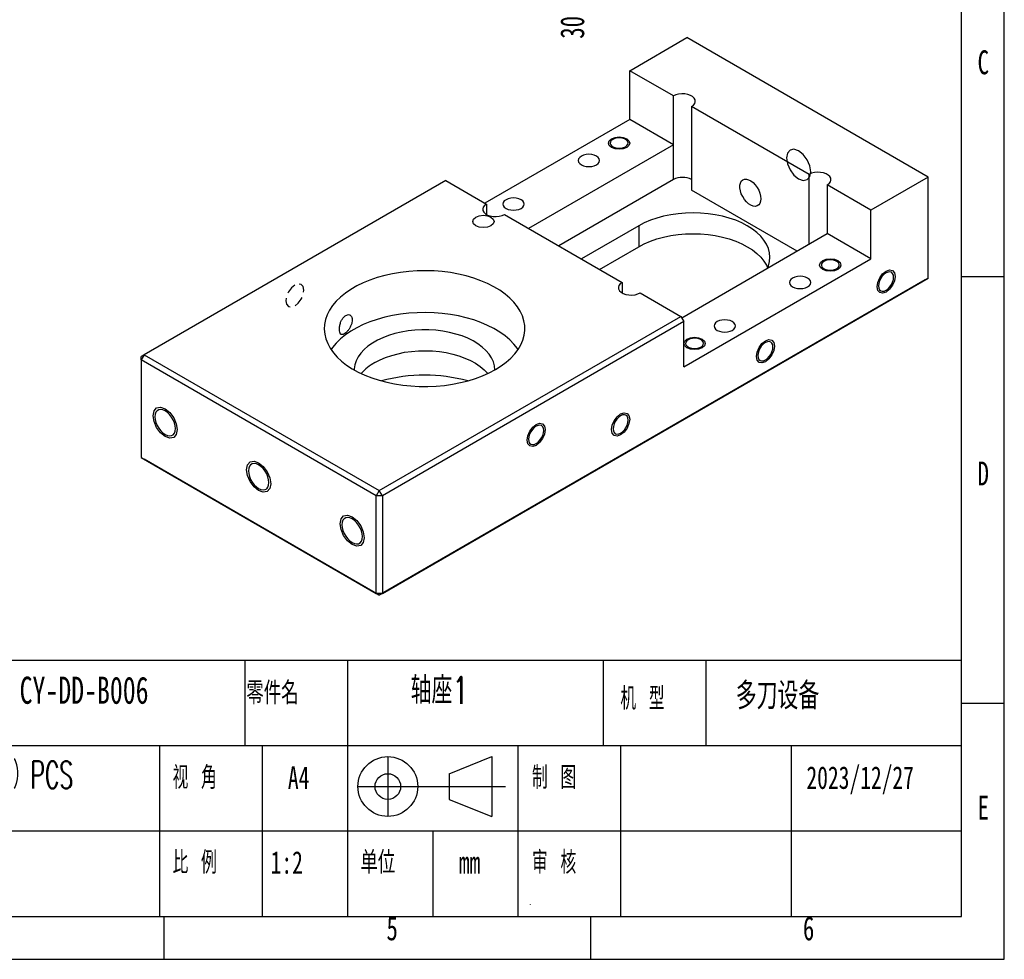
# Model space of a CAD drawing. Extents: x 0 to 297, y 0 to 210.
# Tile 5 of 6: x 182 to 297, y 0 to 110. Entities that reach past the tile are written whole.
import ezdxf

# ---------------------------------------------------------------- set-up
doc = ezdxf.new("R2010")
doc.units = 0
doc.linetypes.add('SLD-实线', pattern=[0])
doc.linetypes.add('SLD-虚线', pattern=[1.905, 1.27, -0.635])
doc.layers.get('0').update_dxf_attribs({"linetype": 'CONTINUOUS'})
doc.layers.add('图框', color=7, linetype='SLD-实线')
doc.styles.add('SLDTEXTSTYLE0', font='TXT', dxfattribs={"width": 0.7})
doc.styles.add('SLDTEXTSTYLE1', font='TXT', dxfattribs={"width": 0.633333, "bigfont": 'bigfont'})
doc.styles.add('SLDTEXTSTYLE2', font='TXT', dxfattribs={"width": 0.7, "bigfont": 'bigfont'})
doc.styles.add('SLDTEXTSTYLE3', font='TXT', dxfattribs={"width": 0.590909, "bigfont": 'bigfont'})
doc.dimstyles.new('SLDDIMSTYLE9', dxfattribs={"dimtxt": 2.8, "dimasz": 2, "dimexe": 0, "dimexo": 0.0625, "dimgap": 0.7, "dimtad": 2, "dimlfac": 2, "dimrnd": 1e-09, "dimzin": 4, "dimtxsty": 'SLDTEXTSTYLE0', "dimblk1": 'NONE', "dimblk2": 'NONE', "dimsah": 1, "dimcen": 0.09, "dimazin": 3, "dimtol": 1, "dimtp": -0.01, "dimtm": 0.02, "dimtfac": 1, "dimtofl": 0, "dimtmove": 0, "dimatfit": 3, "dimtolj": 1})

# ---------------------------------------------------------------- blocks, each defined once
blk = doc.blocks.new('_D_42')
at = {"layer": '图框'}
blk.add_line((246.51, 133.95), (246.51, 122.51), dxfattribs=at)
at = {"layer": '图框', "attachment_point": 1, "rotation": 90, "style": 'SLDTEXTSTYLE0'}
for s, insert, char_height in [('0.01', (244.25, 118.6), 1.68), ('0.02', (246.21, 118.6), 1.68), ('-', (244.25, 117.62), 1.68), ('-', (246.21, 117.62), 1.68), ('30.00', (244.95, 107.84), 2.8)]:
    blk.add_mtext(s, dxfattribs=dict(at, insert=insert, char_height=char_height))
blk = doc.blocks.new('_NONE')

msp = doc.modelspace()

# ---------------------------------------------------------------- linework, layer by layer
at = {"color": 7, "linetype": 'SLD-实线'}
for p, q in [((253.0841, 104.0902), (259.8016, 107.9682)), ((288.0859, 91.64), (259.8016, 107.9682)), ((258.2106, 101.1308), (253.0841, 104.0902)), ((253.0841, 98.3745), (253.0841, 104.0902)), ((258.2106, 95.415), (258.2106, 101.1308)), ((274.1205, 91.9462), (260.3319, 99.9061)), ((260.3319, 99.9061), (260.3319, 90.1077)), ((253.0841, 98.3745), (236.1143, 88.578)), ((258.2106, 95.415), (253.0841, 98.3745)), ((258.2106, 95.415), (241.2409, 85.6185)), ((258.2106, 91.3323), (258.2106, 95.415)), ((231.5173, 91.2318), (196.162, 70.8216)), ((231.5173, 91.2318), (236.2903, 88.4764)), ((258.2106, 91.3323), (244.777, 83.5772)), ((274.1205, 83.7812), (274.1205, 91.9462)), ((288.0859, 91.64), (281.3684, 87.7621)), ((288.0859, 79.8002), (288.0859, 91.64)), ((272.7057, 82.9644), (260.3319, 90.1077)), ((281.3684, 87.7621), (276.2418, 90.7216)), ((276.2418, 90.7216), (276.2418, 85.0058)), ((236.2903, 88.4764), (236.2903, 87.2518)), ((281.3684, 82.0463), (281.3684, 87.7621)), ((238.4116, 87.2518), (252.2002, 79.2918)), ((254.1448, 85.9236), (247.4286, 82.0464)), ((254.1448, 85.9236), (254.1448, 83.4739)), ((259.1833, 75.1581), (276.2418, 85.0058)), ((281.3684, 82.0463), (276.2418, 85.0058)), ((249.5503, 80.8216), (254.1448, 83.4739)), ((259.4481, 69.392), (281.3684, 82.0463)), ((224.0927, 42.8577), (288.0859, 79.8002)), ((288.0859, 79.8002), (287.7323, 79.596)), ((287.7323, 79.596), (223.7392, 42.6535)), ((252.2002, 79.2918), (252.2002, 78.0672)), ((254.3215, 78.0672), (259.0945, 75.3119)), ((223.7392, 54.9017), (259.0945, 75.3119)), ((259.0945, 75.3119), (259.4481, 74.6995)), ((259.4481, 74.6995), (224.0927, 54.2893)), ((259.4481, 69.392), (259.4481, 74.6995)), ((196.162, 70.8216), (195.8084, 70.2092)), ((196.162, 70.8216), (195.8084, 70.6174)), ((195.8084, 70.2092), (195.8084, 70.6174)), ((196.162, 70.8216), (223.7392, 54.9017)), ((223.3856, 54.2893), (195.8084, 70.2092)), ((195.8084, 70.2092), (195.8084, 58.7777)), ((195.8084, 58.7777), (223.3856, 42.8577)), ((195.8084, 58.7777), (196.162, 58.5735)), ((223.7392, 42.6535), (196.162, 58.5735)), ((223.7392, 54.9017), (223.3856, 54.2893)), ((224.0927, 54.2893), (223.3856, 54.2893)), ((223.3856, 42.8577), (223.3856, 54.2893)), ((224.0927, 54.2893), (223.7392, 54.9017)), ((224.0927, 54.2893), (224.0927, 42.8577)), ((224.0927, 42.8577), (223.3856, 42.8577)), ((223.3856, 42.8577), (223.7392, 42.6535)), ((224.0927, 42.8577), (223.7392, 42.6535))]:
    msp.add_line(p, q, dxfattribs=at)
at = {"color": 7, "linetype": 'SLD-实线', "flags": 128}
for points in [[(260.3319, 99.9061), (260.555, 100.0705), (260.7034, 100.2608), (260.7685, 100.4662), (260.7467, 100.6745), (260.6391, 100.8738), (260.4521, 101.0525), (260.1964, 101.2001), (259.8869, 101.3081), (259.5417, 101.3702), (259.1807, 101.3828), (258.825, 101.3452), (258.4953, 101.2595), (258.2106, 101.1308)], [(252.7305, 96.1293), (253.0015, 95.8952), (253.0967, 95.6191), (253.0015, 95.3429), (252.7305, 95.1088), (252.325, 94.9524), (251.8467, 94.8975), (251.3683, 94.9524), (250.9628, 95.1088), (250.6918, 95.3429), (250.5967, 95.6191), (250.6918, 95.8952), (250.9628, 96.1293), (251.3683, 96.2858), (251.8467, 96.3407), (252.325, 96.2858), (252.7305, 96.1293)], [(252.5891, 95.1905), (252.7682, 95.3286), (252.8727, 95.4902), (252.894, 95.6623), (252.8305, 95.8309), (252.6872, 95.9823), (252.4759, 96.1043), (252.2136, 96.187), (251.9216, 96.2237), (251.6235, 96.2114), (251.3434, 96.1511), (251.1042, 96.0477), (250.9251, 95.9096), (250.8207, 95.7479), (250.7993, 95.5758), (250.8629, 95.4072), (251.0061, 95.2558), (251.2174, 95.1338), (251.4797, 95.0511), (251.7718, 95.0145), (252.0699, 95.0268), (252.3499, 95.0871), (252.5891, 95.1905)], [(272.8831, 91.4347), (273.4243, 91.2465), (273.8831, 91.3357), (274.1896, 91.6885), (274.2973, 92.2513), (274.1896, 92.9384), (273.8831, 93.6452), (273.4243, 94.2641), (272.8831, 94.7008), (272.3419, 94.8889), (271.8831, 94.7998), (271.5765, 94.447), (271.4689, 93.8841), (271.5765, 93.197), (271.8831, 92.4903), (272.3419, 91.8714), (272.8831, 91.4347)], [(249.195, 93.0678), (249.3937, 93.2173), (249.5185, 93.3913), (249.5611, 93.5781), (249.5185, 93.7648), (249.3937, 93.9389), (249.195, 94.0883), (248.9361, 94.203), (248.6346, 94.2751), (248.3111, 94.2997), (247.9876, 94.2751), (247.6861, 94.203), (247.4272, 94.0883), (247.2286, 93.9389), (247.1037, 93.7648), (247.0611, 93.5781), (247.1037, 93.3913), (247.2286, 93.2173), (247.4272, 93.0678), (247.6861, 92.9531), (247.9876, 92.881), (248.3111, 92.8564), (248.6346, 92.881), (248.9361, 92.9531), (249.195, 93.0678)], [(268.4637, 89.0877), (268.4347, 88.7973), (268.3493, 88.5538), (268.2113, 88.3686), (268.0273, 88.2505), (267.8059, 88.205), (267.5573, 88.2341), (267.2932, 88.3366), (267.026, 88.5076), (266.7682, 88.7391), (266.5318, 89.0203), (266.3279, 89.338), (266.1659, 89.6775), (266.0536, 90.0228), (265.996, 90.3578), (265.996, 90.6668), (266.0536, 90.9353), (266.1659, 91.1509), (266.3279, 91.3034), (266.5318, 91.3857), (266.7682, 91.394), (267.026, 91.3278), (267.2932, 91.1903), (267.5573, 90.9879), (267.8059, 90.73), (268.0273, 90.4287), (268.2113, 90.0982), (268.3493, 89.7538), (268.4347, 89.4116), (268.4637, 89.0877)], [(276.2418, 90.7216), (276.4649, 90.8859), (276.6133, 91.0762), (276.6784, 91.2816), (276.6566, 91.49), (276.549, 91.6893), (276.362, 91.8679), (276.1063, 92.0155), (275.7968, 92.1235), (275.4516, 92.1856), (275.0906, 92.1982), (274.7349, 92.1606), (274.4052, 92.0749), (274.1205, 91.9462)], [(240.3562, 87.9653), (240.5548, 88.1147), (240.6797, 88.2887), (240.7223, 88.4755), (240.6797, 88.6623), (240.5548, 88.8363), (240.3562, 88.9858), (240.0973, 89.1004), (239.7958, 89.1725), (239.4723, 89.1971), (239.1488, 89.1725), (238.8473, 89.1004), (238.5884, 88.9858), (238.3898, 88.8363), (238.2649, 88.6623), (238.2223, 88.4755), (238.2649, 88.2887), (238.3898, 88.1147), (238.5884, 87.9653), (238.8473, 87.8506), (239.1488, 87.7785), (239.4723, 87.7539), (239.7958, 87.7785), (240.0973, 87.8506), (240.3562, 87.9653)], [(236.2903, 88.4764), (236.0673, 88.3121), (235.9189, 88.1217), (235.8537, 87.9164), (235.8755, 87.708), (235.9831, 87.5087), (236.1702, 87.3301), (236.4259, 87.1825), (236.7354, 87.0745), (237.0806, 87.0124), (237.4415, 86.9998), (237.7972, 87.0374), (238.127, 87.1231), (238.4116, 87.2518)], [(236.8206, 86.9447), (237.0916, 86.7106), (237.1868, 86.4345), (237.0916, 86.1583), (236.8206, 85.9242), (236.4151, 85.7678), (235.9368, 85.7129), (235.4584, 85.7678), (235.0529, 85.9242), (234.7819, 86.1583), (234.6868, 86.4345), (234.7819, 86.7106), (235.0529, 86.9447), (235.4584, 87.1012), (235.9368, 87.1561), (236.4151, 87.1012), (236.8206, 86.9447)], [(269.2247, 80.9549), (269.3358, 81.2361), (269.4654, 81.7405), (269.5087, 82.2497), (269.4654, 82.759), (269.3358, 83.2633), (269.1212, 83.7579), (268.8236, 84.238), (268.446, 84.6989), (267.9919, 85.1362), (267.4658, 85.5458), (266.8727, 85.9236), (266.2183, 86.266), (265.5088, 86.5697), (264.7513, 86.8318), (263.9529, 87.0498), (263.1213, 87.2216), (262.2645, 87.3455), (261.3909, 87.4203), (260.5087, 87.4453), (259.6266, 87.4203), (258.7529, 87.3455), (257.8962, 87.2216), (257.0646, 87.0498), (256.2661, 86.8318), (255.5086, 86.5697), (254.7992, 86.266), (254.1448, 85.9236)], [(254.1448, 83.4739), (254.7992, 83.8164), (255.5086, 84.1201), (256.2661, 84.3822), (257.0646, 84.6002), (257.8962, 84.772), (258.7529, 84.8959), (259.6266, 84.9707), (260.5087, 84.9957), (261.3909, 84.9707), (262.2645, 84.8959), (263.1213, 84.772), (263.9529, 84.6002), (264.7513, 84.3822), (265.5088, 84.1201), (266.2183, 83.8164), (266.8727, 83.4739), (267.4658, 83.0962), (267.9919, 82.6866), (268.446, 82.2493), (268.8236, 81.7884), (269.1212, 81.3083), (269.2551, 81.0249)], [(277.4793, 81.8422), (277.7502, 81.6081), (277.8454, 81.3319), (277.7502, 81.0558), (277.4793, 80.8217), (277.0738, 80.6653), (276.5954, 80.6103), (276.117, 80.6653), (275.7115, 80.8217), (275.4405, 81.0558), (275.3454, 81.3319), (275.4405, 81.6081), (275.7115, 81.8422), (276.117, 81.9986), (276.5954, 82.0535), (277.0738, 81.9986), (277.4793, 81.8422)], [(277.3379, 80.9033), (277.517, 81.0414), (277.6214, 81.2031), (277.6427, 81.3752), (277.5792, 81.5438), (277.436, 81.6952), (277.2246, 81.8172), (276.9623, 81.8999), (276.6703, 81.9365), (276.3722, 81.9242), (276.0922, 81.8639), (275.8529, 81.7605), (275.6738, 81.6224), (275.5694, 81.4608), (275.5481, 81.2887), (275.6116, 81.1201), (275.7548, 80.9687), (275.9662, 80.8467), (276.2285, 80.764), (276.5205, 80.7273), (276.8186, 80.7396), (277.0986, 80.7999), (277.3379, 80.9033)], [(237.351, 69.0867), (238.0171, 69.5049), (238.6202, 69.9538), (239.1562, 70.4302), (239.6212, 70.9309), (240.012, 71.4523), (240.3259, 71.9907), (240.5607, 72.5424), (240.7146, 73.1035), (240.7867, 73.6701), (240.7764, 74.2381), (240.6838, 74.8037), (240.5095, 75.3628), (240.2548, 75.9116), (239.9214, 76.4461), (239.5118, 76.9626), (239.0287, 77.4576), (238.4756, 77.9274), (237.8563, 78.3689), (237.1751, 78.7789), (236.437, 79.1546), (235.6469, 79.4933), (234.8106, 79.7927), (233.9338, 80.0506), (233.0226, 80.2653), (232.0836, 80.4351), (231.1232, 80.5591), (230.1482, 80.6362), (229.1655, 80.6659), (228.1819, 80.6481), (227.2044, 80.5828), (226.2397, 80.4705), (225.2947, 80.312), (224.376, 80.1084), (223.49, 79.8611), (222.643, 79.572), (221.8408, 79.2429), (221.0892, 78.8762), (220.3933, 78.4745), (219.7581, 78.0406), (219.1881, 77.5775), (218.6872, 77.0885), (218.2588, 76.577), (217.9062, 76.0467), (217.6316, 75.5011), (217.4371, 74.9443), (217.324, 74.3799), (217.2931, 73.8121), (217.3446, 73.2448), (217.4782, 72.682), (217.6928, 72.1275), (217.9871, 71.5854), (218.3589, 71.0595), (218.8057, 70.5533), (219.3243, 70.0705), (219.911, 69.6144), (220.5618, 69.1882), (221.2721, 68.795), (222.0368, 68.4375), (222.8507, 68.1182), (223.7081, 67.8393), (224.6028, 67.6028), (225.5287, 67.4104), (226.4793, 67.2634), (227.4478, 67.1628), (228.4275, 67.1093), (229.4115, 67.1034), (230.393, 67.145), (231.3649, 67.2338), (232.3206, 67.3693), (233.2533, 67.5505), (234.1564, 67.7762), (235.0237, 68.0446), (235.849, 68.354), (236.6266, 68.7022), (237.351, 69.0867)], [(273.9437, 78.7807), (274.1424, 78.9301), (274.2673, 79.1041), (274.3099, 79.2909), (274.2673, 79.4777), (274.1424, 79.6517), (273.9437, 79.8012), (273.6849, 79.9158), (273.3834, 79.9879), (273.0599, 80.0125), (272.7363, 79.9879), (272.4349, 79.9158), (272.176, 79.8012), (271.9773, 79.6517), (271.8525, 79.4777), (271.8099, 79.2909), (271.8525, 79.1041), (271.9773, 78.9301), (272.176, 78.7807), (272.4349, 78.666), (272.7363, 78.5939), (273.0599, 78.5693), (273.3834, 78.5939), (273.6849, 78.666), (273.9437, 78.7807)], [(283.1361, 78.1676), (282.7302, 78.0265), (282.3861, 78.0933), (282.1562, 78.358), (282.0755, 78.7801), (282.1562, 79.2954), (282.3861, 79.8255), (282.7302, 80.2896), (283.1361, 80.6172), (283.542, 80.7583), (283.8861, 80.6914), (284.1161, 80.4268), (284.1968, 80.0047), (284.1161, 79.4894), (283.8861, 78.9593), (283.542, 78.4951), (283.1361, 78.1676)], [(283.1361, 78.3717), (283.3649, 78.5385), (283.5781, 78.7636), (283.7611, 79.0314), (283.9016, 79.3239), (283.9899, 79.6211), (284.02, 79.9026), (283.9899, 80.1494), (283.9016, 80.3446), (283.7611, 80.4749), (283.5781, 80.5314), (283.3649, 80.5103), (283.1361, 80.413), (282.9074, 80.2462), (282.6942, 80.0212), (282.5111, 79.7533), (282.3707, 79.4608), (282.2824, 79.1637), (282.2523, 78.8821), (282.2824, 78.6353), (282.3707, 78.4401), (282.5111, 78.3098), (282.6942, 78.2533), (282.9074, 78.2744), (283.1361, 78.3717)], [(252.2002, 79.2918), (251.9772, 79.1275), (251.8288, 78.9372), (251.7636, 78.7318), (251.7854, 78.5234), (251.893, 78.3241), (252.0801, 78.1455), (252.3358, 77.9979), (252.6453, 77.8899), (252.9905, 77.8278), (253.3514, 77.8152), (253.7071, 77.8528), (254.0369, 77.9385), (254.3215, 78.0672)], [(239.9995, 71.4335), (239.9214, 71.5468), (239.5118, 72.0634), (239.0287, 72.5583), (238.4756, 73.0282), (237.8563, 73.4697), (237.1751, 73.8797), (236.437, 74.2554), (235.6469, 74.5941), (234.8106, 74.8935), (233.9338, 75.1514), (233.0226, 75.366), (232.0836, 75.5359), (231.1232, 75.6598), (230.1482, 75.7369), (229.1655, 75.7667), (228.1819, 75.7488), (227.2044, 75.6835), (226.2397, 75.5712), (225.2947, 75.4127), (224.376, 75.2091), (223.49, 74.9619), (222.643, 74.6727), (221.8408, 74.3436), (221.0892, 73.9769), (220.3933, 73.5752), (219.7581, 73.1413), (219.1881, 72.6783), (218.6872, 72.1893), (218.2588, 71.6778), (218.0854, 71.4335)], [(265.1049, 73.6781), (265.3036, 73.8276), (265.4284, 74.0016), (265.471, 74.1884), (265.4284, 74.3751), (265.3036, 74.5492), (265.1049, 74.6986), (264.846, 74.8133), (264.5446, 74.8854), (264.221, 74.91), (263.8975, 74.8854), (263.596, 74.8133), (263.3371, 74.6986), (263.1385, 74.5492), (263.0136, 74.3751), (262.971, 74.1884), (263.0136, 74.0016), (263.1385, 73.8276), (263.3371, 73.6781), (263.596, 73.5634), (263.8975, 73.4913), (264.221, 73.4668), (264.5446, 73.4913), (264.846, 73.5634), (265.1049, 73.6781)], [(237.2916, 69.0527), (237.2406, 69.5171), (237.1079, 69.9857), (236.895, 70.4443), (236.6041, 70.8884), (236.238, 71.3136), (235.8005, 71.7156), (235.2957, 72.0905), (234.7288, 72.4345), (234.1054, 72.7442), (233.4317, 73.0165), (232.7144, 73.2488), (231.9606, 73.4386), (231.1777, 73.5842), (230.3737, 73.6841), (229.5564, 73.7373), (228.734, 73.7432), (227.9147, 73.7018), (227.1065, 73.6135), (226.3177, 73.4793), (225.5559, 73.3003), (224.8287, 73.0784), (224.1434, 72.8159), (223.5069, 72.5153), (222.9253, 72.1795), (222.4045, 71.812), (221.9497, 71.4164), (221.5654, 70.9967), (221.2554, 70.5569), (221.0228, 70.1015), (220.8699, 69.635), (220.7982, 69.162), (220.7933, 69.0527)], [(261.5694, 72.6576), (261.8403, 72.4235), (261.9355, 72.1473), (261.8403, 71.8712), (261.5694, 71.6371), (261.1638, 71.4807), (260.6855, 71.4257), (260.2071, 71.4807), (259.8016, 71.6371), (259.5306, 71.8712), (259.4355, 72.1473), (259.5306, 72.4235), (259.8016, 72.6576), (260.2071, 72.814), (260.6855, 72.869), (261.1638, 72.814), (261.5694, 72.6576)], [(261.428, 71.7187), (261.6071, 71.8568), (261.7115, 72.0185), (261.7328, 72.1906), (261.6693, 72.3592), (261.5261, 72.5106), (261.3147, 72.6326), (261.0524, 72.7153), (260.7604, 72.752), (260.4623, 72.7396), (260.1823, 72.6794), (259.943, 72.576), (259.7639, 72.4378), (259.6595, 72.2762), (259.6382, 72.1041), (259.7017, 71.9355), (259.8449, 71.7841), (260.0563, 71.6621), (260.3186, 71.5794), (260.6106, 71.5427), (260.9087, 71.555), (261.1887, 71.6153), (261.428, 71.7187)], [(268.994, 70.0035), (268.5881, 69.8624), (268.244, 69.9292), (268.0141, 70.1939), (267.9333, 70.616), (268.0141, 71.1313), (268.244, 71.6614), (268.5881, 72.1255), (268.994, 72.4531), (269.3999, 72.5942), (269.744, 72.5273), (269.9739, 72.2627), (270.0547, 71.8406), (269.9739, 71.3253), (269.744, 70.7952), (269.3999, 70.331), (268.994, 70.0035)], [(268.994, 70.2076), (269.2228, 70.3745), (269.4359, 70.5995), (269.619, 70.8674), (269.7595, 71.1598), (269.8478, 71.457), (269.8779, 71.7385), (269.8478, 71.9853), (269.7595, 72.1805), (269.619, 72.3108), (269.4359, 72.3673), (269.2228, 72.3462), (268.994, 72.249), (268.7652, 72.0821), (268.5521, 71.8571), (268.369, 71.5892), (268.2285, 71.2967), (268.1402, 70.9996), (268.1101, 70.718), (268.1402, 70.4712), (268.2285, 70.2761), (268.369, 70.1458), (268.5521, 70.0892), (268.7652, 70.1103), (268.994, 70.2076)], [(223.2088, 69.902), (223.8187, 70.2205), (224.4804, 70.5025), (225.1875, 70.745), (225.9329, 70.9456), (226.7092, 71.1025), (227.5087, 71.2139), (228.3234, 71.2788), (229.1453, 71.2965), (229.9662, 71.267), (230.7779, 71.1903), (231.5723, 71.0675), (232.3416, 70.8995), (233.0781, 70.6882), (233.7745, 70.4356), (234.4238, 70.1442), (235.0197, 69.817), (235.5562, 69.4571), (236.0279, 69.0681), (236.4303, 68.654), (236.458, 68.6215)], [(198.6369, 64.4937), (199.1781, 64.057), (199.6369, 63.4381), (199.9434, 62.7313), (200.0511, 62.0442), (199.9434, 61.4814), (199.6369, 61.1286), (199.1781, 61.0394), (198.6369, 61.2276), (198.0957, 61.6643), (197.6369, 62.2832), (197.3303, 62.9899), (197.2227, 63.677), (197.3303, 64.2399), (197.6369, 64.5927), (198.0957, 64.6818), (198.6369, 64.4937)], [(198.6369, 64.2488), (198.3694, 64.3684), (198.1153, 64.4124), (197.8874, 64.3786), (197.697, 64.2687), (197.5538, 64.0881), (197.4649, 63.8461), (197.4348, 63.5546), (197.4649, 63.2283), (197.5538, 62.8836), (197.697, 62.5377), (197.8874, 62.208), (198.1153, 61.9111), (198.3694, 61.6617), (198.6369, 61.4725), (198.9044, 61.3529), (199.1584, 61.3089), (199.3864, 61.3427), (199.5767, 61.4526), (199.7199, 61.6331), (199.8088, 61.8752), (199.839, 62.1667), (199.8088, 62.493), (199.7199, 62.8377), (199.5767, 63.1836), (199.3864, 63.5132), (199.1584, 63.8102), (198.9044, 64.0595), (198.6369, 64.2488)], [(252.0234, 61.4314), (251.6175, 61.2903), (251.2734, 61.3572), (251.0435, 61.6218), (250.9628, 62.0439), (251.0435, 62.5592), (251.2734, 63.0893), (251.6175, 63.5535), (252.0234, 63.881), (252.4293, 64.0221), (252.7734, 63.9552), (253.0034, 63.6906), (253.0841, 63.2685), (253.0034, 62.7532), (252.7734, 62.2231), (252.4293, 61.7589), (252.0234, 61.4314)], [(252.0234, 61.6355), (252.2522, 61.8024), (252.4654, 62.0274), (252.6484, 62.2953), (252.7889, 62.5878), (252.8772, 62.8849), (252.9073, 63.1665), (252.8772, 63.4132), (252.7889, 63.6084), (252.6484, 63.7387), (252.4654, 63.7953), (252.2522, 63.7742), (252.0234, 63.6769), (251.7947, 63.51), (251.5815, 63.285), (251.3984, 63.0171), (251.258, 62.7246), (251.1697, 62.4275), (251.1396, 62.1459), (251.1697, 61.8992), (251.258, 61.704), (251.3984, 61.5737), (251.5815, 61.5171), (251.7947, 61.5382), (252.0234, 61.6355)], [(242.1239, 60.2075), (241.718, 60.0664), (241.3739, 60.1333), (241.144, 60.3979), (241.0633, 60.82), (241.144, 61.3353), (241.3739, 61.8654), (241.718, 62.3296), (242.1239, 62.6571), (242.5298, 62.7982), (242.8739, 62.7314), (243.1039, 62.4667), (243.1846, 62.0446), (243.1039, 61.5293), (242.8739, 60.9992), (242.5298, 60.5351), (242.1239, 60.2075)], [(242.1239, 60.4116), (242.3527, 60.5785), (242.5659, 60.8035), (242.7489, 61.0714), (242.8894, 61.3639), (242.9777, 61.661), (243.0078, 61.9426), (242.9777, 62.1894), (242.8894, 62.3846), (242.7489, 62.5149), (242.5659, 62.5714), (242.3527, 62.5503), (242.1239, 62.453), (241.8952, 62.2862), (241.682, 62.0611), (241.4989, 61.7932), (241.3585, 61.5008), (241.2702, 61.2036), (241.2401, 60.9221), (241.2702, 60.6753), (241.3585, 60.4801), (241.4989, 60.3498), (241.682, 60.2933), (241.8952, 60.3144), (242.1239, 60.4116)], [(209.597, 58.1666), (210.1382, 57.7298), (210.597, 57.1109), (210.9036, 56.4042), (211.0112, 55.7171), (210.9036, 55.1543), (210.597, 54.8014), (210.1382, 54.7123), (209.597, 54.9004), (209.0558, 55.3371), (208.597, 55.956), (208.2905, 56.6628), (208.1828, 57.3499), (208.2905, 57.9127), (208.597, 58.2655), (209.0558, 58.3547), (209.597, 58.1666)], [(209.597, 57.9216), (209.3295, 58.0412), (209.0755, 58.0852), (208.8475, 58.0514), (208.6572, 57.9415), (208.514, 57.761), (208.4251, 57.5189), (208.3949, 57.2274), (208.4251, 56.9011), (208.514, 56.5564), (208.6572, 56.2105), (208.8475, 55.8809), (209.0755, 55.5839), (209.3295, 55.3346), (209.597, 55.1454), (209.8645, 55.0257), (210.1186, 54.9817), (210.3465, 55.0155), (210.5369, 55.1254), (210.6801, 55.306), (210.769, 55.548), (210.7991, 55.8395), (210.769, 56.1658), (210.6801, 56.5105), (210.5369, 56.8564), (210.3465, 57.1861), (210.1186, 57.483), (209.8645, 57.7324), (209.597, 57.9216)], [(220.5572, 51.8394), (221.0984, 51.4027), (221.5572, 50.7838), (221.8637, 50.077), (221.9714, 49.3899), (221.8637, 48.8271), (221.5572, 48.4743), (221.0984, 48.3851), (220.5572, 48.5732), (220.016, 49.01), (219.5572, 49.6288), (219.2506, 50.3356), (219.143, 51.0227), (219.2506, 51.5855), (219.5572, 51.9384), (220.016, 52.0275), (220.5572, 51.8394)], [(220.5572, 51.5944), (220.2897, 51.714), (220.0356, 51.7581), (219.8077, 51.7243), (219.6174, 51.6143), (219.4741, 51.4338), (219.3852, 51.1917), (219.3551, 50.9003), (219.3852, 50.574), (219.4741, 50.2293), (219.6174, 49.8834), (219.8077, 49.5537), (220.0356, 49.2567), (220.2897, 49.0074), (220.5572, 48.8182), (220.8247, 48.6986), (221.0787, 48.6546), (221.3067, 48.6884), (221.497, 48.7983), (221.6402, 48.9788), (221.7291, 49.2209), (221.7593, 49.5124), (221.7291, 49.8386), (221.6402, 50.1834), (221.497, 50.5292), (221.3067, 50.8589), (221.0787, 51.1559), (220.8247, 51.4052), (220.5572, 51.5944)]]:
    msp.add_lwpolyline(points, dxfattribs=at)
at = {"color": 7, "linetype": 'SLD-虚线', "flags": 128}
msp.add_lwpolyline([(213.8397, 78.9853), (213.4338, 78.6577), (213.0897, 78.1936), (212.8597, 77.6635), (212.779, 77.1482), (212.8597, 76.7261), (213.0897, 76.4614), (213.4338, 76.3946), (213.8397, 76.5357), (214.2456, 76.8632), (214.5897, 77.3274), (214.8196, 77.8575), (214.9003, 78.3728), (214.8196, 78.7949), (214.5897, 79.0595), (214.2456, 79.1264), (213.8397, 78.9853)], dxfattribs=at)
at = {"color": 7, "linetype": 'SLD-实线'}
for centre, radius, start, end in [((259.2713, 89.3089), 2.2846, 62.336821, 117.663179), ((226.0367, 64.791), 5.8412, 118.955405, 139.020821), ((229.0425, 48.8749), 19.5484, 75.021778, 104.978222)]:
    msp.add_arc(centre, radius, start, end, dxfattribs=at)
for points, knots in [([(219.206, 74.6179), (219.2538, 74.7344), (219.3084, 74.8437), (219.4014, 74.9969), (219.4342, 75.046), (219.5017, 75.1372), (219.5365, 75.1798), (219.6085, 75.2588), (219.6461, 75.2955), (219.7215, 75.3605), (219.7595, 75.3889), (219.8744, 75.4624), (219.9529, 75.4954), (220.1016, 75.5246), (220.174, 75.5213), (220.2709, 75.4899), (220.3015, 75.4751), (220.3587, 75.437), (220.3855, 75.4135), (220.4334, 75.3593), (220.4546, 75.3285), (220.4918, 75.2598), (220.5078, 75.2214), (220.546, 75.0981), (220.559, 75.005), (220.5591, 74.7994), (220.5462, 74.6913), (220.4952, 74.4641), (220.4577, 74.349), (220.3859, 74.1776), (220.3591, 74.1203), (220.302, 74.0094), (220.2715, 73.9553), (220.2068, 73.8497), (220.1723, 73.7979), (220.1014, 73.6995), (220.0651, 73.6529), (219.9535, 73.5205), (219.875, 73.4418), (219.7218, 73.3142), (219.6449, 73.2635), (219.537, 73.2121), (219.5021, 73.199), (219.4344, 73.1806), (219.4015, 73.1755), (219.3089, 73.173), (219.2538, 73.1879), (219.206, 73.2199)], [0, 0, 0, 0, 0.0625, 0.0625, 0.09375, 0.09375, 0.125, 0.125, 0.15625, 0.15625, 0.1875, 0.1875, 0.25, 0.25, 0.3125, 0.3125, 0.34375, 0.34375, 0.375, 0.375, 0.40625, 0.40625, 0.4375, 0.4375, 0.5, 0.5, 0.5625, 0.5625, 0.625, 0.625, 0.65625, 0.65625, 0.6875, 0.6875, 0.71875, 0.71875, 0.75, 0.75, 0.8125, 0.8125, 0.875, 0.875, 0.90625, 0.90625, 0.9375, 0.9375, 1, 1, 1, 1]), ([(219.206, 73.2199), (219.1609, 73.2838), (219.127, 73.3645), (219.0808, 73.5606), (219.0694, 73.6715), (219.0694, 73.8567), (219.0723, 73.9218), (219.0838, 74.0541), (219.0924, 74.1219), (219.1152, 74.2607), (219.1297, 74.3323), (219.1639, 74.4753), (219.1836, 74.5467), (219.206, 74.6179)], [0, 0, 0, 0, 0.25, 0.25, 0.5, 0.5, 0.625, 0.625, 0.75, 0.75, 0.875, 0.875, 1, 1, 1, 1])]:
    msp.add_open_spline(points, degree=3, knots=knots, dxfattribs=at)
at = {"layer": '图框'}
for p, q in [((296.9934, -0.0006), (296.9934, 209.9994)), ((291.9934, 79.9994), (296.9934, 79.9994)), ((291.9934, 34.9994), (113.9934, 34.9994)), ((207.9934, 34.9994), (207.9934, 24.9994)), ((219.9934, 34.9994), (219.9934, 24.9994)), ((249.9934, 34.9994), (249.9934, 24.9994)), ((261.9934, 34.9994), (261.9934, 24.9994)), ((291.9934, 29.9994), (296.9934, 29.9994)), ((291.9934, 24.9994), (113.9934, 24.9994)), ((197.9934, 24.9994), (197.9934, 4.9994)), ((209.9934, 24.9994), (209.9934, 4.9994)), ((219.9934, 24.9994), (219.9934, 4.9994)), ((239.9934, 24.9994), (239.9934, 4.9994)), ((251.9934, 24.9994), (251.9934, 4.9994)), ((271.9934, 24.9994), (271.9934, 4.9994)), ((224.7377, 23.737), (224.7377, 16.737)), ((231.9244, 21.737), (236.9244, 23.737)), ((236.9244, 23.737), (236.9244, 16.737)), ((231.9244, 21.737), (231.9244, 18.737)), ((221.1872, 20.237), (238.5308, 20.237)), ((231.9244, 18.737), (236.9244, 16.737)), ((291.9934, 14.9994), (113.9934, 14.9994)), ((229.9934, 14.9994), (229.9934, 4.9994)), ((241.4181, 6.4404), (241.4181, 6.43)), ((198.4934, 4.9994), (198.4934, -0.0006)), ((248.4934, 4.9994), (248.4934, -0.0006)), ((-0.0066, -0.0006), (296.9934, -0.0006))]:
    msp.add_line(p, q, dxfattribs=at)
at = {"layer": '图框', "linetype": 'SLD-实线'}
for p, q in [((291.9934, 4.9994), (291.9934, 204.9994)), ((4.9934, 4.9994), (291.9934, 4.9994))]:
    msp.add_line(p, q, dxfattribs=at)
at = {"layer": '图框'}
for radius in [3.5, 1.5]:
    msp.add_circle((224.7377, 20.237), radius, dxfattribs=at)

# ---------------------------------------------------------------- texts
at = {"layer": '图框', "attachment_point": 1}
for s, insert, char_height, style in [('C', (293.8616, 106.4783), 2.8, 'SLDTEXTSTYLE0'), ('D', (293.8616, 58.3048), 2.8, 'SLDTEXTSTYLE0'), ('轴座1', (227.4143, 33.104), 3.175, 'SLDTEXTSTYLE2'), ('CY-DD-B006', (181.5739, 33.1093), 3.175, 'SLDTEXTSTYLE0'), ('零件名', (208.1559, 32.5208), 2.64583, 'SLDTEXTSTYLE2'), ('多刀设备', (265.5235, 32.457), 3.175, 'SLDTEXTSTYLE2'), ('机 型', (251.9917, 31.8738), 2.64583, 'SLDTEXTSTYLE1'), ('（      ）PCS', (168.6985, 23.1908), 3.175, 'SLDTEXTSTYLE3'), ('视 角', (199.5082, 22.6076), 2.64583, 'SLDTEXTSTYLE1'), ('A4', (213.0211, 22.6076), 2.64583, 'SLDTEXTSTYLE0'), ('制 图', (241.6374, 22.6076), 2.64583, 'SLDTEXTSTYLE1'), ('2023/12/27', (273.8013, 22.6076), 2.64583, 'SLDTEXTSTYLE0'), ('E', (293.8616, 19.1674), 2.8, 'SLDTEXTSTYLE0'), ('比 例', (199.5082, 12.6662), 2.64583, 'SLDTEXTSTYLE1'), ('1:2', (211, 12.6662), 2.64583, 'SLDTEXTSTYLE0'), ('单位', (221.5246, 12.6662), 2.64583, 'SLDTEXTSTYLE2'), ('审 核', (241.6374, 12.6662), 2.64583, 'SLDTEXTSTYLE1'), ('mm', (233.0587, 12.6662), 2.64583, 'SLDTEXTSTYLE0'), ('5', (224.5798, 5.0229), 2.8, 'SLDTEXTSTYLE0'), ('6', (273.3907, 5.0229), 2.8, 'SLDTEXTSTYLE0')]:
    msp.add_mtext(s, dxfattribs=dict(at, insert=insert, char_height=char_height, style=style))

# ---------------------------------------------------------------- dimensions: what is measured, and where the dimension line sits
at = {"layer": '图框'}
dim = msp.add_ordinate_dim(feature_location=(246.5108, 133.9549), offset=(0, -11.4458), dtype=1, origin=(231.5108, 133.9549), dimstyle='SLDDIMSTYLE9', dxfattribs=at)
dim.commit()
dim.dimension.update_dxf_attribs({"geometry": '_D_42', "text_midpoint": (246.5108, 115.1766)})

doc.saveas('drawing.dxf')
